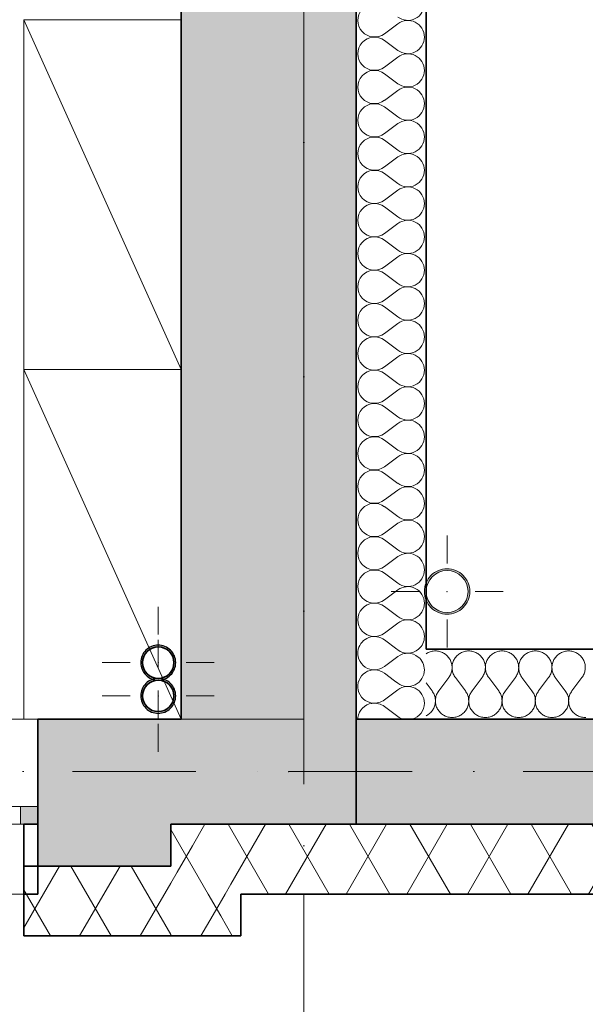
# Model space of a CAD drawing. Header units: millimetres. Extents: x 82175 to 237000, y 24756 to 471700.
# Tile 64 of 256: x 121698 to 123315, y 162964 to 165779. Entities that reach past the tile are written whole.
import ezdxf

# ---------------------------------------------------------------- set-up
doc = ezdxf.new("R2010")
doc.units = ezdxf.units.MM
doc.linetypes.add('Kropki i Kreski', pattern=[6.702778, 3.527778, -1.763889, 0, -1.411111])
for name, color, linetype in [('- A - ocieplenie', 8, 'Continuous'), ('Instalacje - Wod_Kan', 8, 'Continuous'), ('Konstrukcja - Siatka mod', 8, 'Continuous'), ('Konstrukcja - Stropy', 8, 'Continuous'), ('Konstrukcja - Ściany zewnętrzne', 8, 'Continuous'), ('Okna Archicada', 8, 'Continuous'), ('PIONY INST', 8, 'Continuous'), ('Wnętrze - Umeblowanie', 8, 'Continuous')]:
    doc.layers.add(name, color=color, linetype=linetype)
pattern_1 = [(60, (-135208.59, 452586.62), (-129.90381, 75), []), (120, (-135208.59, 452586.62), (129.90381, 75), [])]

# ---------------------------------------------------------------- blocks, each defined once
blk = doc.blocks.new('*X12')
at = {"layer": '- A - ocieplenie', "linetype": 'Continuous', "lineweight": 13, "ltscale": 100}
for p, q in [((49927.4, 173420.3), (49936.6, 173413.4)), ((49898.5, 173365.8), (49936.6, 173394.4)), ((49898.5, 173346.8), (49936.6, 173318.2))]:
    blk.add_line(p, q, dxfattribs=at)
for centre, start, end in [((49965.2, 173451.5), 0, 50.577), ((49965.2, 173451.5), 233.1301, 0), ((49965.2, 173356.3), 0, 126.8699), ((49869.9, 173308.7), 53.1301, 98.5417), ((49869.9, 173403.9), 262.584, 306.8699), ((49965.2, 173356.3), 285.7274, 0), ((49869.9, 173308.7), 171.4583, 177.8545), ((49965.2, 173356.3), 233.1301, 254.2726)]:
    blk.add_arc(centre, 47.6, start, end, dxfattribs=at)
blk = doc.blocks.new('*X13')
at = {"layer": '- A - ocieplenie', "linetype": 'Continuous', "lineweight": 13, "ltscale": 100}
for p, q in [((49898.5, 175270.6), (49936.6, 175299.2)), ((49898.5, 175251.5), (49936.6, 175223)), ((49898.5, 175175.4), (49936.6, 175203.9)), ((49898.5, 175156.3), (49936.6, 175127.7)), ((49898.5, 175080.1), (49936.6, 175108.7)), ((49898.5, 175061.1), (49936.6, 175032.5)), ((49898.5, 174984.9), (49936.6, 175013.4)), ((49898.5, 174965.8), (49936.6, 174937.3)), ((49898.5, 174889.6), (49936.6, 174918.2)), ((49898.5, 174870.6), (49936.6, 174842)), ((49898.5, 174794.4), (49936.6, 174823)), ((49898.5, 174775.4), (49936.6, 174746.8)), ((49898.5, 174699.2), (49936.6, 174727.7)), ((49898.5, 174680.1), (49936.6, 174651.5)), ((49898.5, 174603.9), (49936.6, 174632.5)), ((49898.5, 174584.9), (49936.6, 174556.3)), ((49898.5, 174508.7), (49936.6, 174537.3)), ((49898.5, 174489.6), (49936.6, 174461.1)), ((49898.5, 174413.4), (49936.6, 174442)), ((49898.5, 174394.4), (49936.6, 174365.8)), ((49898.5, 174318.2), (49936.6, 174346.8)), ((49898.5, 174299.2), (49936.6, 174270.6)), ((49898.5, 174223), (49936.6, 174251.5)), ((49898.5, 174203.9), (49936.6, 174175.4)), ((49898.5, 174127.7), (49936.6, 174156.3)), ((49898.5, 174108.7), (49936.6, 174080.1)), ((49898.5, 174032.5), (49936.6, 174061.1)), ((49898.5, 174013.4), (49936.6, 173984.9)), ((49898.5, 173937.3), (49936.6, 173965.8)), ((49898.5, 173918.2), (49936.6, 173889.6)), ((49898.5, 173842), (49936.6, 173870.6)), ((49898.5, 173823), (49936.6, 173794.4)), ((49898.5, 173746.8), (49936.6, 173775.4)), ((49898.5, 173727.7), (49936.6, 173699.2)), ((49898.5, 173651.5), (49936.6, 173680.1)), ((49898.5, 173632.5), (49936.6, 173603.9)), ((49898.5, 173556.3), (49936.6, 173584.9)), ((49898.5, 173537.3), (49934.2, 173510.5))]:
    blk.add_line(p, q, dxfattribs=at)
for centre, start, end in [((49869.9, 175308.7), 53.1301, 306.8699), ((49965.2, 175356.3), 233.1301, 0), ((49965.2, 175261.1), 0, 126.8699), ((49869.9, 175213.4), 53.1301, 306.8699), ((49965.2, 175261.1), 233.1301, 0), ((49965.2, 175165.8), 0, 126.8699), ((49869.9, 175118.2), 53.1301, 306.8699), ((49965.2, 175165.8), 233.1301, 0), ((49965.2, 175070.6), 0, 126.8699), ((49869.9, 175023), 53.1301, 306.8699), ((49965.2, 175070.6), 233.1301, 0), ((49965.2, 174975.4), 0, 126.8699), ((49869.9, 174927.7), 53.1301, 306.8699), ((49965.2, 174975.4), 233.1301, 0), ((49965.2, 174880.1), 0, 126.8699), ((49869.9, 174832.5), 53.1301, 306.8699), ((49965.2, 174880.1), 233.1301, 0), ((49965.2, 174784.9), 0, 126.8699), ((49869.9, 174737.3), 53.1301, 306.8699), ((49965.2, 174784.9), 233.1301, 0), ((49965.2, 174689.6), 0, 126.8699), ((49869.9, 174642), 53.1301, 306.8699), ((49965.2, 174689.6), 233.1301, 0), ((49965.2, 174594.4), 0, 126.8699), ((49869.9, 174546.8), 53.1301, 306.8699), ((49965.2, 174594.4), 233.1301, 0), ((49965.2, 174499.2), 0, 126.8699), ((49869.9, 174451.5), 53.1301, 306.8699), ((49965.2, 174499.2), 233.1301, 0), ((49965.2, 174403.9), 0, 126.8699), ((49869.9, 174356.3), 53.1301, 306.8699), ((49965.2, 174403.9), 233.1301, 0), ((49965.2, 174308.7), 0, 126.8699), ((49869.9, 174261.1), 53.1301, 306.8699), ((49965.2, 174308.7), 233.1301, 0), ((49965.2, 174213.4), 0, 126.8699), ((49869.9, 174165.8), 53.1301, 306.8699), ((49965.2, 174213.4), 233.1301, 0), ((49965.2, 174118.2), 0, 126.8699), ((49869.9, 174070.6), 53.1301, 306.8699), ((49965.2, 174118.2), 233.1301, 0), ((49965.2, 174023), 0, 126.8699), ((49869.9, 173975.4), 53.1301, 306.8699), ((49965.2, 174023), 233.1301, 0), ((49965.2, 173927.7), 0, 126.8699), ((49869.9, 173880.1), 53.1301, 306.8699), ((49965.2, 173927.7), 233.1301, 0), ((49965.2, 173832.5), 0, 126.8699), ((49869.9, 173784.9), 53.1301, 306.8699), ((49965.2, 173832.5), 233.1301, 0), ((49965.2, 173737.3), 0, 126.8699), ((49869.9, 173689.6), 53.1301, 306.8699), ((49965.2, 173737.3), 233.1301, 0), ((49965.2, 173642), 0, 126.8699), ((49869.9, 173594.4), 53.1301, 306.8699), ((49965.2, 173642), 233.1301, 0), ((49965.2, 173546.8), 0, 126.8699), ((49869.9, 173499.2), 53.1301, 166.2646), ((49965.2, 173546.8), 310.3094, 0)]:
    blk.add_arc(centre, 47.6, start, end, dxfattribs=at)
blk = doc.blocks.new('*X14')
at = {"layer": '- A - ocieplenie', "linetype": 'Continuous', "lineweight": 13, "ltscale": 100}
for p, q in [((49934.2, 173510.5), (49936.6, 173508.7)), ((49898.5, 173461.1), (49936.6, 173489.6)), ((49898.5, 173442), (49927.4, 173420.3))]:
    blk.add_line(p, q, dxfattribs=at)
for centre, start, end in [((49869.9, 173499.2), 166.2646, 306.8699), ((49965.2, 173546.8), 233.1301, 310.3094), ((49965.2, 173451.5), 50.577, 126.8699), ((49869.9, 173403.9), 53.1301, 262.584), ((49869.9, 173308.7), 98.5417, 171.4583)]:
    blk.add_arc(centre, 47.6, start, end, dxfattribs=at)
blk = doc.blocks.new('*X15')
at = {"layer": '- A - ocieplenie', "linetype": 'Continuous', "lineweight": 13, "ltscale": 100}
for p, q in [((50018.5, 173498.2), (50017.6, 173497.5)), ((50021.1, 173499.7), (50018.5, 173498.2)), ((50023.8, 173501.1), (50021.1, 173499.7)), ((50026.6, 173502.3), (50023.8, 173501.1)), ((50029.4, 173503.3), (50026.6, 173502.3)), ((50032.3, 173504.2), (50029.4, 173503.3)), ((50035.2, 173504.9), (50032.3, 173504.2)), ((50038.2, 173505.3), (50035.2, 173504.9)), ((50041.2, 173505.6), (50038.2, 173505.3)), ((50044.2, 173505.7), (50041.2, 173505.6)), ((50047.2, 173505.6), (50044.2, 173505.7)), ((50050.2, 173505.3), (50047.2, 173505.6)), ((50053.2, 173504.9), (50050.2, 173505.3)), ((50056.1, 173504.2), (50053.2, 173504.9)), ((50059, 173503.3), (50056.1, 173504.2)), ((50061.9, 173502.3), (50059, 173503.3)), ((50064.6, 173501.1), (50061.9, 173502.3)), ((50067.3, 173499.7), (50064.6, 173501.1)), ((50069.9, 173498.2), (50067.3, 173499.7)), ((50072.4, 173496.5), (50069.9, 173498.2)), ((50074.7, 173494.6), (50072.4, 173496.5)), ((50077, 173492.6), (50074.7, 173494.6)), ((50108.9, 173494.6), (50106.7, 173492.6)), ((50111.3, 173496.5), (50108.9, 173494.6)), ((50113.8, 173498.2), (50111.3, 173496.5)), ((50116.4, 173499.7), (50113.8, 173498.2)), ((50119, 173501.1), (50116.4, 173499.7)), ((50121.8, 173502.3), (50119, 173501.1)), ((50124.6, 173503.3), (50121.8, 173502.3)), ((50127.5, 173504.2), (50124.6, 173503.3)), ((50130.5, 173504.9), (50127.5, 173504.2)), ((50133.4, 173505.3), (50130.5, 173504.9)), ((50136.4, 173505.6), (50133.4, 173505.3)), ((50139.4, 173505.7), (50136.4, 173505.6)), ((50142.5, 173505.6), (50139.4, 173505.7)), ((50145.5, 173505.3), (50142.5, 173505.6)), ((50148.4, 173504.9), (50145.5, 173505.3)), ((50151.4, 173504.2), (50148.4, 173504.9)), ((50154.3, 173503.3), (50151.4, 173504.2)), ((50157.1, 173502.3), (50154.3, 173503.3)), ((50159.9, 173501.1), (50157.1, 173502.3)), ((50162.5, 173499.7), (50159.9, 173501.1)), ((50165.1, 173498.2), (50162.5, 173499.7)), ((50167.6, 173496.5), (50165.1, 173498.2)), ((50170, 173494.6), (50167.6, 173496.5)), ((50172.2, 173492.6), (50170, 173494.6)), ((50204.2, 173494.6), (50201.9, 173492.6)), ((50206.5, 173496.5), (50204.2, 173494.6)), ((50209, 173498.2), (50206.5, 173496.5)), ((50211.6, 173499.7), (50209, 173498.2)), ((50214.3, 173501.1), (50211.6, 173499.7)), ((50217, 173502.3), (50214.3, 173501.1)), ((50219.9, 173503.3), (50217, 173502.3)), ((50222.8, 173504.2), (50219.9, 173503.3)), ((50225.7, 173504.9), (50222.8, 173504.2)), ((50228.7, 173505.3), (50225.7, 173504.9)), ((50231.7, 173505.6), (50228.7, 173505.3)), ((50234.7, 173505.7), (50231.7, 173505.6)), ((50237.7, 173505.6), (50234.7, 173505.7)), ((50240.7, 173505.3), (50237.7, 173505.6)), ((50243.7, 173504.9), (50240.7, 173505.3)), ((50246.6, 173504.2), (50243.7, 173504.9)), ((50249.5, 173503.3), (50246.6, 173504.2)), ((50252.3, 173502.3), (50249.5, 173503.3)), ((50255.1, 173501.1), (50252.3, 173502.3)), ((50257.8, 173499.7), (50255.1, 173501.1)), ((50260.4, 173498.2), (50257.8, 173499.7)), ((50262.8, 173496.5), (50260.4, 173498.2)), ((50265.2, 173494.6), (50262.8, 173496.5)), ((50267.5, 173492.6), (50265.2, 173494.6)), ((50299.4, 173494.6), (50297.1, 173492.6)), ((50301.8, 173496.5), (50299.4, 173494.6)), ((50304.3, 173498.2), (50301.8, 173496.5)), ((50306.8, 173499.7), (50304.3, 173498.2)), ((50309.5, 173501.1), (50306.8, 173499.7)), ((50312.3, 173502.3), (50309.5, 173501.1)), ((50315.1, 173503.3), (50312.3, 173502.3)), ((50318, 173504.2), (50315.1, 173503.3)), ((50320.9, 173504.9), (50318, 173504.2)), ((50323.9, 173505.3), (50320.9, 173504.9)), ((50326.9, 173505.6), (50323.9, 173505.3)), ((50329.9, 173505.7), (50326.9, 173505.6)), ((50332.9, 173505.6), (50329.9, 173505.7)), ((50335.9, 173505.3), (50332.9, 173505.6)), ((50338.9, 173504.9), (50335.9, 173505.3)), ((50341.8, 173504.2), (50338.9, 173504.9)), ((50344.7, 173503.3), (50341.8, 173504.2)), ((50347.6, 173502.3), (50344.7, 173503.3)), ((50350.3, 173501.1), (50347.6, 173502.3)), ((50353, 173499.7), (50350.3, 173501.1)), ((50355.6, 173498.2), (50353, 173499.7)), ((50358.1, 173496.5), (50355.6, 173498.2)), ((50360.5, 173494.6), (50358.1, 173496.5)), ((50362.7, 173492.6), (50360.5, 173494.6)), ((50394.6, 173494.6), (50392.4, 173492.6)), ((50397, 173496.5), (50394.6, 173494.6)), ((50399.5, 173498.2), (50397, 173496.5)), ((50402.1, 173499.7), (50399.5, 173498.2)), ((50404.8, 173501.1), (50402.1, 173499.7)), ((50407.5, 173502.3), (50404.8, 173501.1)), ((50410.3, 173503.3), (50407.5, 173502.3)), ((50413.2, 173504.2), (50410.3, 173503.3)), ((50416.2, 173504.9), (50413.2, 173504.2)), ((50419.2, 173505.3), (50416.2, 173504.9)), ((50422.2, 173505.6), (50419.2, 173505.3)), ((50425.2, 173505.7), (50422.2, 173505.6)), ((50428.2, 173505.6), (50425.2, 173505.7)), ((50431.2, 173505.3), (50428.2, 173505.6)), ((50434.1, 173504.9), (50431.2, 173505.3)), ((50437.1, 173504.2), (50434.1, 173504.9)), ((50440, 173503.3), (50437.1, 173504.2)), ((50442.8, 173502.3), (50440, 173503.3)), ((50445.6, 173501.1), (50442.8, 173502.3)), ((50448.2, 173499.7), (50445.6, 173501.1)), ((50450.8, 173498.2), (50448.2, 173499.7)), ((50453.3, 173496.5), (50450.8, 173498.2)), ((50455.7, 173494.6), (50453.3, 173496.5)), ((50457.9, 173492.6), (50455.7, 173494.6)), ((50079.1, 173490.5), (50077, 173492.6)), ((50081.1, 173488.2), (50079.1, 173490.5)), ((50082.9, 173485.8), (50081.1, 173488.2)), ((50084.6, 173483.3), (50082.9, 173485.8)), ((50086.1, 173480.7), (50084.6, 173483.3)), ((50087.5, 173478), (50086.1, 173480.7)), ((50088.6, 173475.3), (50087.5, 173478)), ((50089.6, 173472.4), (50088.6, 173475.3)), ((50090.4, 173469.5), (50089.6, 173472.4)), ((50091.1, 173466.6), (50090.4, 173469.5)), ((50091.5, 173463.6), (50091.1, 173466.6)), ((50092.6, 173466.6), (50092.1, 173463.6)), ((50093.2, 173469.5), (50092.6, 173466.6)), ((50094, 173472.4), (50093.2, 173469.5)), ((50095, 173475.3), (50094, 173472.4)), ((50096.2, 173478), (50095, 173475.3)), ((50097.6, 173480.7), (50096.2, 173478)), ((50099.1, 173483.3), (50097.6, 173480.7)), ((50100.7, 173485.8), (50099.1, 173483.3)), ((50102.6, 173488.2), (50100.7, 173485.8)), ((50104.6, 173490.5), (50102.6, 173488.2)), ((50106.7, 173492.6), (50104.6, 173490.5)), ((50174.3, 173490.5), (50172.2, 173492.6)), ((50176.3, 173488.2), (50174.3, 173490.5)), ((50178.2, 173485.8), (50176.3, 173488.2)), ((50179.8, 173483.3), (50178.2, 173485.8)), ((50181.3, 173480.7), (50179.8, 173483.3)), ((50182.7, 173478), (50181.3, 173480.7)), ((50183.9, 173475.3), (50182.7, 173478)), ((50184.9, 173472.4), (50183.9, 173475.3)), ((50185.7, 173469.5), (50184.9, 173472.4)), ((50186.3, 173466.6), (50185.7, 173469.5)), ((50186.7, 173463.6), (50186.3, 173466.6)), ((50187.8, 173466.6), (50187.4, 173463.6)), ((50188.5, 173469.5), (50187.8, 173466.6)), ((50189.3, 173472.4), (50188.5, 173469.5)), ((50190.3, 173475.3), (50189.3, 173472.4)), ((50191.4, 173478), (50190.3, 173475.3)), ((50192.8, 173480.7), (50191.4, 173478)), ((50194.3, 173483.3), (50192.8, 173480.7)), ((50196, 173485.8), (50194.3, 173483.3)), ((50197.8, 173488.2), (50196, 173485.8)), ((50199.8, 173490.5), (50197.8, 173488.2)), ((50201.9, 173492.6), (50199.8, 173490.5)), ((50269.6, 173490.5), (50267.5, 173492.6)), ((50271.6, 173488.2), (50269.6, 173490.5)), ((50273.4, 173485.8), (50271.6, 173488.2)), ((50275.1, 173483.3), (50273.4, 173485.8)), ((50276.6, 173480.7), (50275.1, 173483.3)), ((50277.9, 173478), (50276.6, 173480.7)), ((50279.1, 173475.3), (50277.9, 173478)), ((50280.1, 173472.4), (50279.1, 173475.3)), ((50280.9, 173469.5), (50280.1, 173472.4)), ((50281.5, 173466.6), (50280.9, 173469.5)), ((50282, 173463.6), (50281.5, 173466.6)), ((50283.1, 173466.6), (50282.6, 173463.6)), ((50283.7, 173469.5), (50283.1, 173466.6)), ((50284.5, 173472.4), (50283.7, 173469.5)), ((50285.5, 173475.3), (50284.5, 173472.4)), ((50286.7, 173478), (50285.5, 173475.3)), ((50288, 173480.7), (50286.7, 173478)), ((50289.5, 173483.3), (50288, 173480.7)), ((50291.2, 173485.8), (50289.5, 173483.3)), ((50293, 173488.2), (50291.2, 173485.8)), ((50295, 173490.5), (50293, 173488.2)), ((50297.1, 173492.6), (50295, 173490.5)), ((50364.8, 173490.5), (50362.7, 173492.6)), ((50366.8, 173488.2), (50364.8, 173490.5)), ((50368.6, 173485.8), (50366.8, 173488.2)), ((50370.3, 173483.3), (50368.6, 173485.8)), ((50371.8, 173480.7), (50370.3, 173483.3)), ((50373.2, 173478), (50371.8, 173480.7)), ((50374.3, 173475.3), (50373.2, 173478)), ((50375.3, 173472.4), (50374.3, 173475.3)), ((50376.2, 173469.5), (50375.3, 173472.4)), ((50376.8, 173466.6), (50376.2, 173469.5)), ((50377.2, 173463.6), (50376.8, 173466.6)), ((50378.3, 173466.6), (50377.9, 173463.6)), ((50378.9, 173469.5), (50378.3, 173466.6)), ((50379.7, 173472.4), (50378.9, 173469.5)), ((50380.7, 173475.3), (50379.7, 173472.4)), ((50381.9, 173478), (50380.7, 173475.3)), ((50383.3, 173480.7), (50381.9, 173478)), ((50384.8, 173483.3), (50383.3, 173480.7)), ((50386.5, 173485.8), (50384.8, 173483.3)), ((50388.3, 173488.2), (50386.5, 173485.8)), ((50390.3, 173490.5), (50388.3, 173488.2)), ((50392.4, 173492.6), (50390.3, 173490.5)), ((50460.1, 173490.5), (50457.9, 173492.6)), ((50462, 173488.2), (50460.1, 173490.5)), ((50463.9, 173485.8), (50462, 173488.2)), ((50465.5, 173483.3), (50463.9, 173485.8)), ((50467.1, 173480.7), (50465.5, 173483.3)), ((50468.4, 173478), (50467.1, 173480.7)), ((50469.6, 173475.3), (50468.4, 173478)), ((50470.6, 173472.4), (50469.6, 173475.3)), ((50471.4, 173469.5), (50470.6, 173472.4)), ((50472, 173466.6), (50471.4, 173469.5)), ((50472.5, 173463.6), (50472, 173466.6)), ((50087, 173437.2), (50088.2, 173440)), ((50088.2, 173440), (50089.3, 173442.8)), ((50089.3, 173442.8), (50090.2, 173445.7)), ((50090.2, 173445.7), (50090.9, 173448.6)), ((50090.9, 173448.6), (50091.4, 173451.6)), ((50091.4, 173451.6), (50091.7, 173454.6)), ((50091.8, 173460.6), (50091.5, 173463.6)), ((50091.7, 173454.6), (50091.8, 173457.6)), ((50091.8, 173457.6), (50091.8, 173460.6)), ((50091.9, 173460.6), (50091.8, 173457.6)), ((50091.8, 173457.6), (50092, 173454.6)), ((50092.1, 173463.6), (50091.9, 173460.6)), ((50092, 173454.6), (50092.3, 173451.6)), ((50092.3, 173451.6), (50092.8, 173448.6)), ((50092.8, 173448.6), (50093.5, 173445.7)), ((50093.5, 173445.7), (50094.4, 173442.8)), ((50094.4, 173442.8), (50095.4, 173440)), ((50095.4, 173440), (50096.6, 173437.2)), ((50182.2, 173437.2), (50183.5, 173440)), ((50183.5, 173440), (50184.5, 173442.8)), ((50184.5, 173442.8), (50185.4, 173445.7)), ((50185.4, 173445.7), (50186.1, 173448.6)), ((50186.1, 173448.6), (50186.6, 173451.6)), ((50186.6, 173451.6), (50186.9, 173454.6)), ((50187, 173460.6), (50186.7, 173463.6)), ((50186.9, 173454.6), (50187.1, 173457.6)), ((50187.1, 173457.6), (50187, 173460.6)), ((50187.4, 173463.6), (50187.1, 173460.6)), ((50187.1, 173460.6), (50187.1, 173457.6)), ((50187.1, 173457.6), (50187.2, 173454.6)), ((50187.2, 173454.6), (50187.5, 173451.6)), ((50187.5, 173451.6), (50188, 173448.6)), ((50188, 173448.6), (50188.7, 173445.7)), ((50188.7, 173445.7), (50189.6, 173442.8)), ((50189.6, 173442.8), (50190.7, 173440)), ((50190.7, 173440), (50191.9, 173437.2)), ((50277.5, 173437.2), (50278.7, 173440)), ((50278.7, 173440), (50279.8, 173442.8)), ((50279.8, 173442.8), (50280.7, 173445.7)), ((50280.7, 173445.7), (50281.4, 173448.6)), ((50281.4, 173448.6), (50281.9, 173451.6)), ((50281.9, 173451.6), (50282.2, 173454.6)), ((50282.2, 173460.6), (50282, 173463.6)), ((50282.3, 173457.6), (50282.2, 173460.6)), ((50282.2, 173454.6), (50282.3, 173457.6)), ((50282.4, 173460.6), (50282.3, 173457.6)), ((50282.3, 173457.6), (50282.4, 173454.6)), ((50282.6, 173463.6), (50282.4, 173460.6)), ((50282.4, 173454.6), (50282.8, 173451.6)), ((50282.8, 173451.6), (50283.3, 173448.6)), ((50283.3, 173448.6), (50284, 173445.7)), ((50284, 173445.7), (50284.8, 173442.8)), ((50284.8, 173442.8), (50285.9, 173440)), ((50285.9, 173440), (50287.1, 173437.2)), ((50372.7, 173437.2), (50374, 173440)), ((50374, 173440), (50375, 173442.8)), ((50375, 173442.8), (50375.9, 173445.7)), ((50375.9, 173445.7), (50376.6, 173448.6)), ((50376.6, 173448.6), (50377.1, 173451.6)), ((50377.1, 173451.6), (50377.4, 173454.6)), ((50377.5, 173460.6), (50377.2, 173463.6)), ((50377.4, 173454.6), (50377.5, 173457.6)), ((50377.5, 173457.6), (50377.5, 173460.6)), ((50377.6, 173460.6), (50377.5, 173457.6)), ((50377.5, 173457.6), (50377.7, 173454.6)), ((50377.9, 173463.6), (50377.6, 173460.6)), ((50377.7, 173454.6), (50378, 173451.6)), ((50378, 173451.6), (50378.5, 173448.6)), ((50378.5, 173448.6), (50379.2, 173445.7)), ((50379.2, 173445.7), (50380.1, 173442.8)), ((50380.1, 173442.8), (50381.1, 173440)), ((50381.1, 173440), (50382.4, 173437.2)), ((50468, 173437.2), (50469.2, 173440)), ((50469.2, 173440), (50470.3, 173442.8)), ((50470.3, 173442.8), (50471.1, 173445.7)), ((50471.1, 173445.7), (50471.8, 173448.6)), ((50471.8, 173448.6), (50472.3, 173451.6)), ((50472.3, 173451.6), (50472.7, 173454.6)), ((50472.7, 173460.6), (50472.5, 173463.6)), ((50472.8, 173457.6), (50472.7, 173460.6)), ((50472.7, 173454.6), (50472.8, 173457.6)), ((50034.7, 173391.4), (50017.6, 173414.3)), ((50053.7, 173391.4), (50082.3, 173429.5)), ((50082.3, 173429.5), (50084, 173432)), ((50084, 173432), (50085.6, 173434.6)), ((50085.6, 173434.6), (50087, 173437.2)), ((50096.6, 173437.2), (50098.1, 173434.6)), ((50098.1, 173434.6), (50099.6, 173432)), ((50099.6, 173432), (50101.4, 173429.5)), ((50129.9, 173391.4), (50101.4, 173429.5)), ((50149, 173391.4), (50177.5, 173429.5)), ((50177.5, 173429.5), (50179.3, 173432)), ((50179.3, 173432), (50180.8, 173434.6)), ((50180.8, 173434.6), (50182.2, 173437.2)), ((50191.9, 173437.2), (50193.3, 173434.6)), ((50193.3, 173434.6), (50194.9, 173432)), ((50194.9, 173432), (50196.6, 173429.5)), ((50225.2, 173391.4), (50196.6, 173429.5)), ((50244.2, 173391.4), (50272.8, 173429.5)), ((50272.8, 173429.5), (50274.5, 173432)), ((50274.5, 173432), (50276.1, 173434.6)), ((50276.1, 173434.6), (50277.5, 173437.2)), ((50287.1, 173437.2), (50288.5, 173434.6)), ((50288.5, 173434.6), (50290.1, 173432)), ((50290.1, 173432), (50291.8, 173429.5)), ((50320.4, 173391.4), (50291.8, 173429.5)), ((50339.4, 173391.4), (50368, 173429.5)), ((50368, 173429.5), (50369.8, 173432)), ((50369.8, 173432), (50371.3, 173434.6)), ((50371.3, 173434.6), (50372.7, 173437.2)), ((50382.4, 173437.2), (50383.8, 173434.6)), ((50383.8, 173434.6), (50385.3, 173432)), ((50385.3, 173432), (50387.1, 173429.5)), ((50415.6, 173391.4), (50387.1, 173429.5)), ((50434.7, 173391.4), (50463.3, 173429.5)), ((50463.3, 173429.5), (50465, 173432)), ((50465, 173432), (50466.6, 173434.6)), ((50466.6, 173434.6), (50468, 173437.2)), ((50036.4, 173388.9), (50034.7, 173391.4)), ((50038, 173386.3), (50036.4, 173388.9)), ((50039.4, 173383.6), (50038, 173386.3)), ((50040.7, 173380.8), (50039.4, 173383.6)), ((50049, 173383.6), (50047.7, 173380.8)), ((50050.4, 173386.3), (50049, 173383.6)), ((50052, 173388.9), (50050.4, 173386.3)), ((50053.7, 173391.4), (50052, 173388.9)), ((50131.7, 173388.9), (50129.9, 173391.4)), ((50133.3, 173386.3), (50131.7, 173388.9)), ((50134.7, 173383.6), (50133.3, 173386.3)), ((50135.9, 173380.8), (50134.7, 173383.6)), ((50144.2, 173383.6), (50143, 173380.8)), ((50145.6, 173386.3), (50144.2, 173383.6)), ((50147.2, 173388.9), (50145.6, 173386.3)), ((50149, 173391.4), (50147.2, 173388.9)), ((50226.9, 173388.9), (50225.2, 173391.4)), ((50228.5, 173386.3), (50226.9, 173388.9)), ((50229.9, 173383.6), (50228.5, 173386.3)), ((50231.2, 173380.8), (50229.9, 173383.6)), ((50239.4, 173383.6), (50238.2, 173380.8)), ((50240.9, 173386.3), (50239.4, 173383.6)), ((50242.5, 173388.9), (50240.9, 173386.3)), ((50244.2, 173391.4), (50242.5, 173388.9)), ((50322.2, 173388.9), (50320.4, 173391.4)), ((50323.7, 173386.3), (50322.2, 173388.9)), ((50325.2, 173383.6), (50323.7, 173386.3)), ((50326.4, 173380.8), (50325.2, 173383.6)), ((50334.7, 173383.6), (50333.4, 173380.8)), ((50336.1, 173386.3), (50334.7, 173383.6)), ((50337.7, 173388.9), (50336.1, 173386.3)), ((50339.4, 173391.4), (50337.7, 173388.9)), ((50417.4, 173388.9), (50415.6, 173391.4)), ((50419, 173386.3), (50417.4, 173388.9)), ((50420.4, 173383.6), (50419, 173386.3)), ((50421.6, 173380.8), (50420.4, 173383.6)), ((50429.9, 173383.6), (50428.7, 173380.8)), ((50431.3, 173386.3), (50429.9, 173383.6)), ((50432.9, 173388.9), (50431.3, 173386.3)), ((50434.7, 173391.4), (50432.9, 173388.9)), ((50041.8, 173377.9), (50040.7, 173380.8)), ((50042.6, 173375), (50041.8, 173377.9)), ((50043.3, 173372), (50042.6, 173375)), ((50042.7, 173350.8), (50043.3, 173353.8)), ((50043.8, 173369), (50043.3, 173372)), ((50043.3, 173353.8), (50043.8, 173356.8)), ((50044.1, 173366), (50043.8, 173369)), ((50043.8, 173356.8), (50044.1, 173359.9)), ((50044.2, 173362.9), (50044.1, 173366)), ((50044.1, 173359.9), (50044.2, 173362.9)), ((50044.3, 173366), (50044.2, 173362.9)), ((50044.2, 173362.9), (50044.3, 173359.9)), ((50044.6, 173369), (50044.3, 173366)), ((50044.3, 173359.9), (50044.6, 173356.8)), ((50045.1, 173372), (50044.6, 173369)), ((50044.6, 173356.8), (50045.1, 173353.8)), ((50045.8, 173375), (50045.1, 173372)), ((50045.1, 173353.8), (50045.8, 173350.8)), ((50046.7, 173377.9), (50045.8, 173375)), ((50047.7, 173380.8), (50046.7, 173377.9)), ((50137, 173377.9), (50135.9, 173380.8)), ((50137.9, 173375), (50137, 173377.9)), ((50138.6, 173372), (50137.9, 173375)), ((50137.9, 173350.8), (50138.6, 173353.8)), ((50139, 173369), (50138.6, 173372)), ((50138.6, 173353.8), (50139.1, 173356.8)), ((50139.3, 173366), (50139, 173369)), ((50139.1, 173356.8), (50139.4, 173359.9)), ((50139.4, 173362.9), (50139.3, 173366)), ((50139.6, 173366), (50139.4, 173362.9)), ((50139.4, 173362.9), (50139.5, 173359.9)), ((50139.4, 173359.9), (50139.4, 173362.9)), ((50139.5, 173359.9), (50139.8, 173356.8)), ((50139.9, 173369), (50139.6, 173366)), ((50139.8, 173356.8), (50140.3, 173353.8)), ((50140.3, 173372), (50139.9, 173369)), ((50141, 173375), (50140.3, 173372)), ((50140.3, 173353.8), (50141, 173350.8)), ((50141.9, 173377.9), (50141, 173375)), ((50143, 173380.8), (50141.9, 173377.9)), ((50232.2, 173377.9), (50231.2, 173380.8)), ((50233.1, 173375), (50232.2, 173377.9)), ((50233.8, 173372), (50233.1, 173375)), ((50233.1, 173350.8), (50233.8, 173353.8)), ((50234.3, 173369), (50233.8, 173372)), ((50233.8, 173353.8), (50234.3, 173356.8)), ((50234.6, 173366), (50234.3, 173369)), ((50234.3, 173356.8), (50234.6, 173359.9)), ((50234.7, 173362.9), (50234.6, 173366)), ((50234.6, 173359.9), (50234.7, 173362.9)), ((50234.8, 173366), (50234.7, 173362.9)), ((50234.7, 173362.9), (50234.8, 173359.9)), ((50235.1, 173369), (50234.8, 173366)), ((50234.8, 173359.9), (50235.1, 173356.8)), ((50235.6, 173372), (50235.1, 173369)), ((50235.1, 173356.8), (50235.6, 173353.8)), ((50236.3, 173375), (50235.6, 173372)), ((50235.6, 173353.8), (50236.2, 173350.8)), ((50237.1, 173377.9), (50236.3, 173375)), ((50238.2, 173380.8), (50237.1, 173377.9)), ((50327.5, 173377.9), (50326.4, 173380.8)), ((50328.3, 173375), (50327.5, 173377.9)), ((50329, 173372), (50328.3, 173375)), ((50328.4, 173350.8), (50329.1, 173353.8)), ((50329.5, 173369), (50329, 173372)), ((50329.1, 173353.8), (50329.5, 173356.8)), ((50329.8, 173366), (50329.5, 173369)), ((50329.5, 173356.8), (50329.8, 173359.9)), ((50329.9, 173362.9), (50329.8, 173366)), ((50329.8, 173359.9), (50329.9, 173362.9)), ((50330, 173366), (50329.9, 173362.9)), ((50329.9, 173362.9), (50330, 173359.9)), ((50330.3, 173369), (50330, 173366)), ((50330, 173359.9), (50330.3, 173356.8)), ((50330.8, 173372), (50330.3, 173369)), ((50330.3, 173356.8), (50330.8, 173353.8)), ((50331.5, 173375), (50330.8, 173372)), ((50330.8, 173353.8), (50331.5, 173350.8)), ((50332.4, 173377.9), (50331.5, 173375)), ((50333.4, 173380.8), (50332.4, 173377.9)), ((50422.7, 173377.9), (50421.6, 173380.8)), ((50423.6, 173375), (50422.7, 173377.9)), ((50424.3, 173372), (50423.6, 173375)), ((50423.6, 173350.8), (50424.3, 173353.8)), ((50424.8, 173369), (50424.3, 173372)), ((50424.3, 173353.8), (50424.8, 173356.8)), ((50425.1, 173366), (50424.8, 173369)), ((50424.8, 173356.8), (50425.1, 173359.9)), ((50425.2, 173362.9), (50425.1, 173366)), ((50425.1, 173359.9), (50425.2, 173362.9)), ((50425.3, 173366), (50425.2, 173362.9)), ((50425.2, 173362.9), (50425.3, 173359.9)), ((50425.6, 173369), (50425.3, 173366)), ((50425.3, 173359.9), (50425.5, 173356.8)), ((50425.5, 173356.8), (50426, 173353.8)), ((50426.1, 173372), (50425.6, 173369)), ((50426, 173353.8), (50426.7, 173350.8)), ((50426.7, 173375), (50426.1, 173372)), ((50427.6, 173377.9), (50426.7, 173375)), ((50428.7, 173380.8), (50427.6, 173377.9)), ((50023.9, 173323.8), (50026.3, 173325.6)), ((50026.3, 173325.6), (50028.6, 173327.6)), ((50028.6, 173327.6), (50030.8, 173329.8)), ((50030.8, 173329.8), (50032.9, 173332)), ((50032.9, 173332), (50034.8, 173334.4)), ((50034.8, 173334.4), (50036.5, 173336.9)), ((50036.5, 173336.9), (50038.1, 173339.5)), ((50038.1, 173339.5), (50039.5, 173342.2)), ((50039.5, 173342.2), (50040.8, 173345)), ((50040.8, 173345), (50041.8, 173347.9)), ((50041.8, 173347.9), (50042.7, 173350.8)), ((50045.8, 173350.8), (50046.6, 173347.9)), ((50046.6, 173347.9), (50047.7, 173345)), ((50047.7, 173345), (50048.9, 173342.2)), ((50048.9, 173342.2), (50050.3, 173339.5)), ((50050.3, 173339.5), (50051.9, 173336.9)), ((50051.9, 173336.9), (50053.6, 173334.4)), ((50053.6, 173334.4), (50055.5, 173332)), ((50055.5, 173332), (50057.6, 173329.8)), ((50057.6, 173329.8), (50059.8, 173327.6)), ((50059.8, 173327.6), (50062.1, 173325.6)), ((50062.1, 173325.6), (50064.6, 173323.8)), ((50119.1, 173323.8), (50121.5, 173325.6)), ((50121.5, 173325.6), (50123.9, 173327.6)), ((50123.9, 173327.6), (50126.1, 173329.8)), ((50126.1, 173329.8), (50128.1, 173332)), ((50128.1, 173332), (50130, 173334.4)), ((50130, 173334.4), (50131.8, 173336.9)), ((50131.8, 173336.9), (50133.3, 173339.5)), ((50133.3, 173339.5), (50134.8, 173342.2)), ((50134.8, 173342.2), (50136, 173345)), ((50136, 173345), (50137, 173347.9)), ((50137, 173347.9), (50137.9, 173350.8)), ((50141, 173350.8), (50141.9, 173347.9)), ((50141.9, 173347.9), (50142.9, 173345)), ((50142.9, 173345), (50144.1, 173342.2)), ((50144.1, 173342.2), (50145.5, 173339.5)), ((50145.5, 173339.5), (50147.1, 173336.9)), ((50147.1, 173336.9), (50148.9, 173334.4)), ((50148.9, 173334.4), (50150.8, 173332)), ((50150.8, 173332), (50152.8, 173329.8)), ((50152.8, 173329.8), (50155, 173327.6)), ((50155, 173327.6), (50157.4, 173325.6)), ((50157.4, 173325.6), (50159.8, 173323.8)), ((50214.3, 173323.8), (50216.8, 173325.6)), ((50216.8, 173325.6), (50219.1, 173327.6)), ((50219.1, 173327.6), (50221.3, 173329.8)), ((50221.3, 173329.8), (50223.4, 173332)), ((50223.4, 173332), (50225.3, 173334.4)), ((50225.3, 173334.4), (50227, 173336.9)), ((50227, 173336.9), (50228.6, 173339.5)), ((50228.6, 173339.5), (50230, 173342.2)), ((50230, 173342.2), (50231.2, 173345)), ((50231.2, 173345), (50232.3, 173347.9)), ((50232.3, 173347.9), (50233.1, 173350.8)), ((50236.2, 173350.8), (50237.1, 173347.9)), ((50237.1, 173347.9), (50238.1, 173345)), ((50238.1, 173345), (50239.4, 173342.2)), ((50239.4, 173342.2), (50240.8, 173339.5)), ((50240.8, 173339.5), (50242.4, 173336.9)), ((50242.4, 173336.9), (50244.1, 173334.4)), ((50244.1, 173334.4), (50246, 173332)), ((50246, 173332), (50248.1, 173329.8)), ((50248.1, 173329.8), (50250.3, 173327.6)), ((50250.3, 173327.6), (50252.6, 173325.6)), ((50252.6, 173325.6), (50255, 173323.8)), ((50309.6, 173323.8), (50312, 173325.6)), ((50312, 173325.6), (50314.3, 173327.6)), ((50314.3, 173327.6), (50316.5, 173329.8)), ((50316.5, 173329.8), (50318.6, 173332)), ((50318.6, 173332), (50320.5, 173334.4)), ((50320.5, 173334.4), (50322.2, 173336.9)), ((50322.2, 173336.9), (50323.8, 173339.5)), ((50323.8, 173339.5), (50325.2, 173342.2)), ((50325.2, 173342.2), (50326.5, 173345)), ((50326.5, 173345), (50327.5, 173347.9)), ((50327.5, 173347.9), (50328.4, 173350.8)), ((50331.5, 173350.8), (50332.3, 173347.9)), ((50332.3, 173347.9), (50333.4, 173345)), ((50333.4, 173345), (50334.6, 173342.2)), ((50334.6, 173342.2), (50336, 173339.5)), ((50336, 173339.5), (50337.6, 173336.9)), ((50337.6, 173336.9), (50339.4, 173334.4)), ((50339.4, 173334.4), (50341.3, 173332)), ((50341.3, 173332), (50343.3, 173329.8)), ((50343.3, 173329.8), (50345.5, 173327.6)), ((50345.5, 173327.6), (50347.8, 173325.6)), ((50347.8, 173325.6), (50350.3, 173323.8)), ((50404.8, 173323.8), (50407.3, 173325.6)), ((50407.3, 173325.6), (50409.6, 173327.6)), ((50409.6, 173327.6), (50411.8, 173329.8)), ((50411.8, 173329.8), (50413.8, 173332)), ((50413.8, 173332), (50415.7, 173334.4)), ((50415.7, 173334.4), (50417.5, 173336.9)), ((50417.5, 173336.9), (50419.1, 173339.5)), ((50419.1, 173339.5), (50420.5, 173342.2)), ((50420.5, 173342.2), (50421.7, 173345)), ((50421.7, 173345), (50422.8, 173347.9)), ((50422.8, 173347.9), (50423.6, 173350.8)), ((50426.7, 173350.8), (50427.6, 173347.9)), ((50427.6, 173347.9), (50428.6, 173345)), ((50428.6, 173345), (50429.9, 173342.2)), ((50429.9, 173342.2), (50431.3, 173339.5)), ((50431.3, 173339.5), (50432.8, 173336.9)), ((50432.8, 173336.9), (50434.6, 173334.4)), ((50434.6, 173334.4), (50436.5, 173332)), ((50436.5, 173332), (50438.5, 173329.8)), ((50438.5, 173329.8), (50440.7, 173327.6)), ((50440.7, 173327.6), (50443.1, 173325.6)), ((50443.1, 173325.6), (50445.5, 173323.8)), ((50017.6, 173320.1), (50018.6, 173320.6)), ((50018.6, 173320.6), (50021.3, 173322.1)), ((50021.3, 173322.1), (50023.9, 173323.8)), ((50064.6, 173323.8), (50067.1, 173322.1)), ((50067.1, 173322.1), (50069.8, 173320.6)), ((50069.8, 173320.6), (50072.5, 173319.3)), ((50072.5, 173319.3), (50075.4, 173318.2)), ((50075.4, 173318.2), (50078.3, 173317.2)), ((50078.3, 173317.2), (50081.2, 173316.4)), ((50081.2, 173316.4), (50084.2, 173315.8)), ((50084.2, 173315.8), (50087.3, 173315.5)), ((50087.3, 173315.5), (50090.3, 173315.3)), ((50090.3, 173315.3), (50093.4, 173315.3)), ((50093.4, 173315.3), (50096.4, 173315.5)), ((50096.4, 173315.5), (50099.4, 173315.8)), ((50099.4, 173315.8), (50102.4, 173316.4)), ((50102.4, 173316.4), (50105.4, 173317.2)), ((50105.4, 173317.2), (50108.3, 173318.2)), ((50108.3, 173318.2), (50111.1, 173319.3)), ((50111.1, 173319.3), (50113.9, 173320.6)), ((50113.9, 173320.6), (50116.5, 173322.1)), ((50116.5, 173322.1), (50119.1, 173323.8)), ((50159.8, 173323.8), (50162.4, 173322.1)), ((50162.4, 173322.1), (50165, 173320.6)), ((50165, 173320.6), (50167.8, 173319.3)), ((50167.8, 173319.3), (50170.6, 173318.2)), ((50170.6, 173318.2), (50173.5, 173317.2)), ((50173.5, 173317.2), (50176.5, 173316.4)), ((50176.5, 173316.4), (50179.5, 173315.8)), ((50179.5, 173315.8), (50182.5, 173315.5)), ((50182.5, 173315.5), (50185.5, 173315.3)), ((50185.5, 173315.3), (50188.6, 173315.3)), ((50188.6, 173315.3), (50191.6, 173315.5)), ((50191.6, 173315.5), (50194.7, 173315.8)), ((50194.7, 173315.8), (50197.7, 173316.4)), ((50197.7, 173316.4), (50200.6, 173317.2)), ((50200.6, 173317.2), (50203.5, 173318.2)), ((50203.5, 173318.2), (50206.4, 173319.3)), ((50206.4, 173319.3), (50209.1, 173320.6)), ((50209.1, 173320.6), (50211.8, 173322.1)), ((50211.8, 173322.1), (50214.3, 173323.8)), ((50255, 173323.8), (50257.6, 173322.1)), ((50257.6, 173322.1), (50260.3, 173320.6)), ((50260.3, 173320.6), (50263, 173319.3)), ((50263, 173319.3), (50265.8, 173318.2)), ((50265.8, 173318.2), (50268.7, 173317.2)), ((50268.7, 173317.2), (50271.7, 173316.4)), ((50271.7, 173316.4), (50274.7, 173315.8)), ((50274.7, 173315.8), (50277.7, 173315.5)), ((50277.7, 173315.5), (50280.8, 173315.3)), ((50280.8, 173315.3), (50283.8, 173315.3)), ((50283.8, 173315.3), (50286.9, 173315.5)), ((50286.9, 173315.5), (50289.9, 173315.8)), ((50289.9, 173315.8), (50292.9, 173316.4)), ((50292.9, 173316.4), (50295.9, 173317.2)), ((50295.9, 173317.2), (50298.8, 173318.2)), ((50298.8, 173318.2), (50301.6, 173319.3)), ((50301.6, 173319.3), (50304.4, 173320.6)), ((50304.4, 173320.6), (50307, 173322.1)), ((50307, 173322.1), (50309.6, 173323.8)), ((50350.3, 173323.8), (50352.8, 173322.1)), ((50352.8, 173322.1), (50355.5, 173320.6)), ((50355.5, 173320.6), (50358.2, 173319.3)), ((50358.2, 173319.3), (50361.1, 173318.2)), ((50361.1, 173318.2), (50364, 173317.2)), ((50364, 173317.2), (50366.9, 173316.4)), ((50366.9, 173316.4), (50369.9, 173315.8)), ((50369.9, 173315.8), (50373, 173315.5)), ((50373, 173315.5), (50376, 173315.3)), ((50376, 173315.3), (50379.1, 173315.3)), ((50379.1, 173315.3), (50382.1, 173315.5)), ((50382.1, 173315.5), (50385.2, 173315.8)), ((50385.2, 173315.8), (50388.2, 173316.4)), ((50388.2, 173316.4), (50391.1, 173317.2)), ((50391.1, 173317.2), (50394, 173318.2)), ((50394, 173318.2), (50396.8, 173319.3)), ((50396.8, 173319.3), (50399.6, 173320.6)), ((50399.6, 173320.6), (50402.3, 173322.1)), ((50402.3, 173322.1), (50404.8, 173323.8)), ((50445.5, 173323.8), (50448.1, 173322.1)), ((50448.1, 173322.1), (50450.7, 173320.6)), ((50450.7, 173320.6), (50453.5, 173319.3)), ((50453.5, 173319.3), (50456.3, 173318.2)), ((50456.3, 173318.2), (50459.2, 173317.2)), ((50459.2, 173317.2), (50462.2, 173316.4)), ((50462.2, 173316.4), (50465.2, 173315.8)), ((50465.2, 173315.8), (50468.2, 173315.5)), ((50468.2, 173315.5), (50471.3, 173315.3)), ((50471.3, 173315.3), (50474.3, 173315.3))]:
    blk.add_line(p, q, dxfattribs=at)

msp = doc.modelspace()

# ---------------------------------------------------------------- hatches: boundary and pattern name
at = {"layer": '- A - ocieplenie', "linetype": 'Continuous', "lineweight": 13}
h = msp.add_hatch(dxfattribs=at)
h.set_pattern_fill('Izolacja_miękka_0005', color=8, style=0, pattern_type=2)
h.set_pattern_definition(pattern_1)
h.paths.add_polyline_path([(121750, 163478.9), (121710, 163478.9), (121710, 163278.9), (121750, 163278.9)])
h = msp.add_hatch(dxfattribs=at)
h.set_pattern_fill('Izolacja_miękka_0005', color=8, style=0, pattern_type=2)
h.set_pattern_definition(pattern_1)
h.paths.add_polyline_path([(122330, 163278.9), (122130, 163478.9), (122130, 163358.9), (122210, 163278.9)])
h = msp.add_hatch(dxfattribs=at)
h.set_pattern_fill('Izolacja_miękka_0005', color=8, style=0, pattern_type=2)
h.set_pattern_definition(pattern_1)
h.paths.add_polyline_path([(122330, 163278.9), (123866.6, 163278.9), (123866.6, 163478.9), (122130, 163478.9)])
h = msp.add_hatch(dxfattribs=at)
h.set_pattern_fill('Izolacja_miękka_0005', color=8, style=0, pattern_type=2)
h.set_pattern_definition(pattern_1)
h.paths.add_polyline_path([(122130, 163358.9), (121709.9, 163358.9), (121709.9, 163158.9), (122130, 163158.9)])
h = msp.add_hatch(dxfattribs=at)
h.set_pattern_fill('Izolacja_miękka_0005', color=8, style=0, pattern_type=2)
h.set_pattern_definition(pattern_1)
h.paths.add_polyline_path([(122130, 163358.9), (122130, 163158.9), (122330, 163158.9)])
h = msp.add_hatch(dxfattribs=at)
h.set_pattern_fill('Izolacja_miękka_0005', color=8, style=0, pattern_type=2)
h.set_pattern_definition(pattern_1)
h.paths.add_polyline_path([(122330, 163278.9), (122210, 163278.9), (122330, 163158.9)])
at = {"layer": 'Instalacje - Wod_Kan', "linetype": 'Continuous', "lineweight": 13}
h = msp.add_hatch(color=8, dxfattribs=at)
h.paths.add_polyline_path([(122920, 164208.9, 0.414214), (122855, 164143.9, 0.414214), (122920, 164078.9, 0.414214), (122985, 164143.9, 0.414214)])
h.paths.add_polyline_path([(122920, 164203.9, -1), (122920, 164083.9, -1)], flags=0)
at = {"layer": 'Konstrukcja - Ściany zewnętrzne', "linetype": 'Continuous', "lineweight": 13}
for points in [[(122660, 163778.9), (122660, 176258.9), (122160, 176258.9), (122160, 163778.9)], [(121750, 163478.9), (122160, 163478.9), (122160, 163778.9), (121750, 163778.9)], [(122160, 163478.9), (122660, 163478.9), (122160, 163778.9)], [(122660, 163778.9), (122160, 163778.9), (122660, 163478.9)], [(122660, 163478.9), (123866.6, 163478.9), (123866.6, 163778.9), (122660, 163778.9)], [(121750, 163358.9), (122130, 163358.9), (122130, 163478.9), (121750, 163478.9)]]:
    msp.add_hatch(color=8, dxfattribs=at).paths.add_polyline_path(points)
at = {"layer": 'Okna Archicada', "linetype": 'Continuous', "lineweight": 13}
msp.add_hatch(color=8, dxfattribs=at).paths.add_polyline_path([(121750, 163478.9), (121750, 163528.9), (121700, 163528.9), (121700, 163478.9)])
at = {"layer": 'PIONY INST', "linetype": 'Continuous', "lineweight": 13}
h = msp.add_hatch(color=8, dxfattribs=at)
h.paths.add_polyline_path([(122094.1, 163990.6, 0.414214), (122044.1, 163940.6, 0.414214), (122094.1, 163890.6, 0.414214), (122144.1, 163940.6, 0.414214)])
h.paths.add_polyline_path([(122094.1, 163985.6, -1), (122094.1, 163895.6, -1)], flags=0)
h = msp.add_hatch(color=8, dxfattribs=at)
h.paths.add_polyline_path([(122094.1, 163895.6, 0.414214), (122044.1, 163845.6, 0.414214), (122094.1, 163795.6, 0.414214), (122144.1, 163845.6, 0.414214)])
h.paths.add_polyline_path([(122094.1, 163890.6, -1), (122094.1, 163800.6, -1)], flags=0)

# ---------------------------------------------------------------- linework, layer by layer
at = {"layer": '- A - ocieplenie', "color": 8, "linetype": 'Continuous', "lineweight": 35, "ltscale": 100}
for p, q in [((121710, 163478.9), (121710, 163428.9)), ((121710, 163428.9), (121710, 163278.9))]:
    msp.add_line(p, q, dxfattribs=at)
at = {"layer": '- A - ocieplenie', "color": 8, "linetype": 'Continuous', "lineweight": 35, "ltscale": 100, "flags": 128}
for points in [[(122660, 176558.9), (122660, 163778.9)], [(122860, 163978.9), (122860, 176558.9)], [(123866.6, 163978.9), (122860, 163978.9)], [(122660, 163778.9), (122860, 163778.9)], [(122860, 163778.9), (123866.6, 163778.9)], [(121750, 163478.9), (121710, 163478.9)], [(121750, 163278.9), (121750, 163478.9)], [(122130, 163478.9), (122130, 163358.9)], [(123866.6, 163478.9), (122130, 163478.9)], [(122130, 163358.9), (121709.9, 163358.9)], [(121709.9, 163358.9), (121709.9, 163158.9)], [(121710, 163278.9), (121750, 163278.9)], [(122330, 163158.9), (122330, 163278.9)], [(122330, 163278.9), (123866.6, 163278.9)], [(121709.9, 163158.9), (122130, 163158.9)], [(122330, 163158.9), (122130, 163158.9)]]:
    msp.add_lwpolyline(points, dxfattribs=at)
at = {"layer": 'Instalacje - Wod_Kan', "color": 8, "linetype": 'Continuous', "lineweight": 0, "ltscale": 100}
for p, q in [((122920, 164223.9), (122920, 164303.9)), ((122840, 164143.9), (122760, 164143.9)), ((123000, 164143.9), (123080, 164143.9)), ((122920, 164063.9), (122920, 163983.9))]:
    msp.add_line(p, q, dxfattribs=at)
at = {"layer": 'Instalacje - Wod_Kan', "color": 8, "linetype": 'Continuous', "lineweight": 20, "ltscale": 100, "flags": 128}
for points in [[(122920, 164208.9, 0.414214), (122855, 164143.9, 0.414214), (122920, 164078.9, 0.414214), (122985, 164143.9, 0.414214)], [(122920, 164203.9, -1), (122920, 164083.9, -1)]]:
    msp.add_lwpolyline(points, format="xyb", close=True, dxfattribs=at)
at = {"layer": 'Instalacje - Wod_Kan', "color": 8, "linetype": 'Continuous', "lineweight": 0, "ltscale": 100}
msp.add_point((122920, 164143.9), dxfattribs=at)
at = {"layer": 'Konstrukcja - Siatka mod', "color": 8, "linetype": 'Kropki i Kreski', "lineweight": 13, "ltscale": 100}
for p, q in [((122510, 179364.8), (122510, 162400)), ((93022.5, 163628.9), (122467, 163628.9)), ((122467, 163628.9), (123467, 163628.9))]:
    msp.add_line(p, q, dxfattribs=at)
msp.add_point((122467, 163628.9), dxfattribs=at)
msp.add_point((122467, 163628.9), dxfattribs=at)
at = {"layer": 'Konstrukcja - Stropy', "color": 8, "linetype": 'Continuous', "lineweight": 13, "ltscale": 100, "flags": 128}
msp.add_lwpolyline([(107140, 168828.9), (110440, 168828.9), (110440, 163778.9), (122510, 163778.9), (122510, 176258.9), (95470, 176258.9), (95470, 163778.9), (107140, 163778.9)], close=True, dxfattribs=at)
at = {"layer": 'Konstrukcja - Ściany zewnętrzne', "color": 8, "linetype": 'Continuous', "lineweight": 35, "ltscale": 100}
for p, q in [((121750, 163528.9), (121750, 163778.9)), ((121750, 163478.9), (121750, 163528.9))]:
    msp.add_line(p, q, dxfattribs=at)
at = {"layer": 'Konstrukcja - Ściany zewnętrzne', "color": 8, "linetype": 'Continuous', "lineweight": 35, "ltscale": 100, "flags": 128}
for points in [[(122660, 163478.9), (122660, 176558.9)], [(122160, 168648.9), (122160, 163778.9)], [(122160, 163778.9), (121750, 163778.9)], [(123866.6, 163778.9), (122660, 163778.9)], [(122660, 163778.9), (122660, 163478.9)], [(122130, 163478.9), (122160, 163478.9)], [(122660, 163478.9), (122160, 163478.9)], [(122660, 163478.9), (123866.6, 163478.9)]]:
    msp.add_lwpolyline(points, dxfattribs=at)
at = {"layer": 'Konstrukcja - Ściany zewnętrzne', "color": 8, "linetype": 'Continuous', "lineweight": 13, "ltscale": 100, "flags": 128}
msp.add_lwpolyline([(121750, 163478.9), (121750, 163358.9), (122130, 163358.9), (122130, 163478.9)], dxfattribs=at)
at = {"layer": 'Okna Archicada', "color": 8, "linetype": 'Continuous', "lineweight": 13, "ltscale": 100}
for p, q in [((119250, 163778.9), (121750, 163778.9)), ((120935, 163528.9), (121700, 163528.9)), ((121700, 163478.9), (121700, 163528.9)), ((121700, 163528.9), (121750, 163528.9)), ((119250, 163478.9), (121750, 163478.9)), ((121710, 163478.9), (119290, 163478.9)), ((121700, 163478.9), (120935, 163478.9)), ((121750, 163478.9), (121700, 163478.9)), ((121710, 163278.9), (119290, 163278.9))]:
    msp.add_line(p, q, dxfattribs=at)
at = {"layer": 'Okna Archicada', "color": 8, "linetype": 'Continuous', "lineweight": 35, "ltscale": 100}
for p, q in [((121750, 163528.9), (121750, 163778.9)), ((121750, 163478.9), (121750, 163528.9)), ((121750, 163478.9), (121750, 163528.9)), ((121710, 163478.9), (121710, 163428.9)), ((121710, 163428.9), (121710, 163278.9))]:
    msp.add_line(p, q, dxfattribs=at)
at = {"layer": 'PIONY INST', "color": 8, "linetype": 'Continuous', "lineweight": 0, "ltscale": 100}
for p, q in [((122094.1, 164020.6), (122094.1, 164100.6)), ((122094.1, 163925.6), (122094.1, 164005.6)), ((122014.1, 163940.6), (121934.1, 163940.6)), ((122174.1, 163940.6), (122254.1, 163940.6)), ((122014.1, 163845.6), (121934.1, 163845.6)), ((122094.1, 163860.6), (122094.1, 163780.6)), ((122174.1, 163845.6), (122254.1, 163845.6)), ((122094.1, 163765.6), (122094.1, 163685.6))]:
    msp.add_line(p, q, dxfattribs=at)
at = {"layer": 'PIONY INST', "color": 8, "linetype": 'Continuous', "lineweight": 25, "ltscale": 100, "flags": 128}
for points in [[(122094.1, 163990.6, 0.414214), (122044.1, 163940.6, 0.414214), (122094.1, 163890.6, 0.414214), (122144.1, 163940.6, 0.414214)], [(122094.1, 163895.6, 0.414214), (122044.1, 163845.6, 0.414214), (122094.1, 163795.6, 0.414214), (122144.1, 163845.6, 0.414214)]]:
    msp.add_lwpolyline(points, format="xyb", close=True, dxfattribs=at)
at = {"layer": 'PIONY INST', "color": 8, "linetype": 'Continuous', "lineweight": 35, "ltscale": 100, "flags": 128}
for points in [[(122094.1, 163985.6, -1), (122094.1, 163895.6, -1)], [(122094.1, 163890.6, -1), (122094.1, 163800.6, -1)]]:
    msp.add_lwpolyline(points, format="xyb", close=True, dxfattribs=at)
at = {"layer": 'PIONY INST', "color": 8, "linetype": 'Continuous', "lineweight": 0, "ltscale": 100}
for p in [(122094.1, 163940.6), (122094.1, 163845.6)]:
    msp.add_point(p, dxfattribs=at)
at = {"layer": 'Wnętrze - Umeblowanie', "color": 8, "linetype": 'Continuous', "lineweight": 13, "ltscale": 100}
for p, q in [((121710, 165778.9), (122160, 164778.9)), ((122160, 164778.9), (121710, 164778.9)), ((121710, 164778.9), (122160, 163778.9))]:
    msp.add_line(p, q, dxfattribs=at)
at = {"layer": 'Wnętrze - Umeblowanie', "color": 8, "linetype": 'Continuous', "lineweight": 13, "ltscale": 100, "flags": 128}
msp.add_lwpolyline([(122160, 163778.9), (122160, 165778.9), (121710, 165778.9), (121710, 163778.9)], close=True, dxfattribs=at)

# ---------------------------------------------------------------- block references
at = {"color": 8, "linetype": 'Continuous', "lineweight": 20, "ltscale": 100}
for name in ['*X13', '*X14', '*X12', '*X15']:
    msp.add_blockref(name, (72842.4, -9531.6), dxfattribs=at)

doc.saveas('drawing.dxf')
